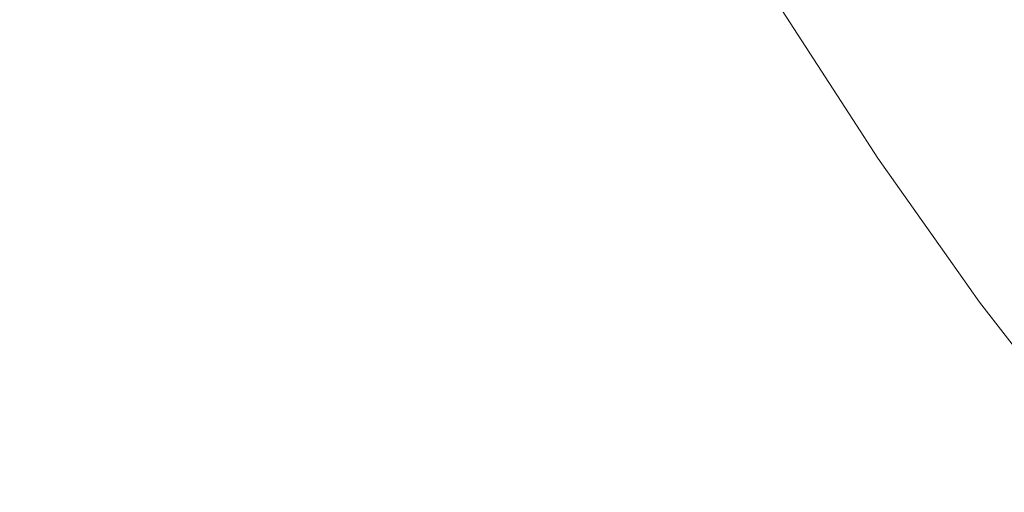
# Model space of a CAD drawing. Header units: centimetres. Extents: x -26.3 to 27.5, y 5.9 to 64.6.
# Tile 121 of 256: x -8.1936 to -8.1461, y 6.2721 to 6.2949. Entities that reach past the tile are written whole.
import ezdxf

# ---------------------------------------------------------------- set-up
doc = ezdxf.new("R2010")
doc.units = ezdxf.units.CM
doc.header["$LTSCALE"] = 2.54
doc.layers.add('Lucido design-1', color=7, linetype='Continuous')

# ---------------------------------------------------------------- blocks, each defined once
blk = doc.blocks.new('Gruppo-3-1')
at = {"color": 7, "linetype": 'Continuous', "lineweight": 9}
for points in [[(-25.986537, 7.600212, -743.114164), (-25.986537, 6.000212, -743.114164), (27.113463, 6.000212, -743.114164), (27.113463, 7.600212, -743.114164)], [(-25.986537, 7.600212, -779.214164), (-25.986537, 6.000212, -779.214164), (27.113463, 6.000212, -779.214164), (27.113463, 7.600212, -779.214164)]]:
    blk.add_3dface(points, dxfattribs=at)
for points, invisible_edges in [([(-8.175573, 6.29461, -743.869238), (-8.179885, 6.302728, -743.869238), (-8.177952, 6.303703, -743.865808), (-8.173684, 6.295666, -743.865808)], 15), ([(-8.175573, 6.29461, -779.969238), (-8.179885, 6.302728, -779.969238), (-8.177952, 6.303703, -779.965808), (-8.173684, 6.295666, -779.965808)], 15), ([(-8.177584, 6.293487, -743.87258), (-8.181942, 6.301691, -743.87258), (-8.179885, 6.302728, -743.869238), (-8.175573, 6.29461, -743.869238)], 15), ([(-8.177584, 6.293487, -779.97258), (-8.181942, 6.301691, -779.97258), (-8.179885, 6.302728, -779.969238), (-8.175573, 6.29461, -779.969238)], 15), ([(-8.158215, 6.294506, -743.83204), (-8.162546, 6.301887, -743.83204), (-8.16199, 6.302198, -743.828083), (-8.157672, 6.29484, -743.828083)], 15), ([(-8.158215, 6.294506, -779.93204), (-8.162546, 6.301887, -779.93204), (-8.16199, 6.302198, -779.928083), (-8.157672, 6.29484, -779.928083)], 15), ([(-8.157672, 6.29484, -743.828083), (-8.16199, 6.302198, -743.828083), (-8.161573, 6.302431, -743.824109), (-8.157265, 6.295091, -743.824109)], 15), ([(-8.157672, 6.29484, -779.928083), (-8.16199, 6.302198, -779.928083), (-8.161573, 6.302431, -779.924109), (-8.157265, 6.295091, -779.924109)], 15), ([(-8.179747, 6.292279, -743.875876), (-8.184154, 6.300576, -743.875876), (-8.181942, 6.301691, -743.87258), (-8.177584, 6.293487, -743.87258)], 15), ([(-8.179747, 6.292279, -779.975876), (-8.184154, 6.300576, -779.975876), (-8.181942, 6.301691, -779.97258), (-8.177584, 6.293487, -779.97258)], 15), ([(-8.158893, 6.294088, -743.835974), (-8.163242, 6.301499, -743.835974), (-8.162546, 6.301887, -743.83204), (-8.158215, 6.294506, -743.83204)], 15), ([(-8.158893, 6.294088, -779.935974), (-8.163242, 6.301499, -779.935974), (-8.162546, 6.301887, -779.93204), (-8.158215, 6.294506, -779.93204)], 15), ([(-8.143818, 6.293909, -743.570236), (-8.148188, 6.30068, -743.570236), (-8.146582, 6.301669, -743.566573), (-8.142255, 6.294965, -743.566573)], 15), ([(-8.143818, 6.293909, -779.670236), (-8.148188, 6.30068, -779.670236), (-8.146582, 6.301669, -779.666573), (-8.142255, 6.294965, -779.666573)], 15), ([(-8.159706, 6.293588, -743.839877), (-8.164076, 6.301033, -743.839877), (-8.163242, 6.301499, -743.835974), (-8.158893, 6.294088, -743.835974)], 15), ([(-8.159706, 6.293588, -779.939877), (-8.164076, 6.301033, -779.939877), (-8.163242, 6.301499, -779.935974), (-8.158893, 6.294088, -779.935974)], 15), ([(-8.181995, 6.291023, -743.879025), (-8.186453, 6.299417, -743.879025), (-8.184154, 6.300576, -743.875876), (-8.179747, 6.292279, -743.875876)], 15), ([(-8.181995, 6.291023, -779.979025), (-8.186453, 6.299417, -779.979025), (-8.184154, 6.300576, -779.975876), (-8.179747, 6.292279, -779.975876)], 15), ([(-8.160654, 6.293004, -743.843744), (-8.165047, 6.300491, -743.843744), (-8.164076, 6.301033, -743.839877), (-8.159706, 6.293588, -743.839877)], 15), ([(-8.160654, 6.293004, -779.943744), (-8.165047, 6.300491, -779.943744), (-8.164076, 6.301033, -779.939877), (-8.159706, 6.293588, -779.939877)], 15), ([(-8.145252, 6.292939, -743.573971), (-8.149662, 6.299772, -743.573971), (-8.148188, 6.30068, -743.570236), (-8.143818, 6.293909, -743.570236)], 15), ([(-8.145252, 6.292939, -779.673971), (-8.149662, 6.299772, -779.673971), (-8.148188, 6.30068, -779.670236), (-8.143818, 6.293909, -779.670236)], 15), ([(-8.161734, 6.292339, -743.847567), (-8.166155, 6.299872, -743.847567), (-8.165047, 6.300491, -743.843744), (-8.160654, 6.293004, -743.843744)], 15), ([(-8.161734, 6.292339, -779.947567), (-8.166155, 6.299872, -779.947567), (-8.165047, 6.300491, -779.943744), (-8.160654, 6.293004, -779.943744)], 15), ([(-8.162946, 6.291593, -743.851341), (-8.167397, 6.299178, -743.851341), (-8.166155, 6.299872, -743.847567), (-8.161734, 6.292339, -743.847567)], 15), ([(-8.162946, 6.291593, -779.951341), (-8.167397, 6.299178, -779.951341), (-8.166155, 6.299872, -779.947567), (-8.161734, 6.292339, -779.947567)], 15), ([(-8.146558, 6.292057, -743.57777), (-8.151004, 6.298946, -743.57777), (-8.149662, 6.299772, -743.573971), (-8.145252, 6.292939, -743.573971)], 15), ([(-8.146558, 6.292057, -779.67777), (-8.151004, 6.298946, -779.67777), (-8.149662, 6.299772, -779.673971), (-8.145252, 6.292939, -779.673971)], 15), ([(-8.184355, 6.289705, -743.882069), (-8.188867, 6.2982, -743.882069), (-8.186453, 6.299417, -743.879025), (-8.181995, 6.291023, -743.879025)], 15), ([(-8.184355, 6.289705, -779.982069), (-8.188867, 6.2982, -779.982069), (-8.186453, 6.299417, -779.979025), (-8.181995, 6.291023, -779.979025)], 15), ([(-8.164289, 6.290766, -743.855058), (-8.168774, 6.298409, -743.855058), (-8.167397, 6.299178, -743.851341), (-8.162946, 6.291593, -743.851341)], 15), ([(-8.164289, 6.290766, -779.955058), (-8.168774, 6.298409, -779.955058), (-8.167397, 6.299178, -779.951341), (-8.162946, 6.291593, -779.951341)], 15), ([(-8.147731, 6.291264, -743.581627), (-8.15221, 6.298203, -743.581627), (-8.151004, 6.298946, -743.57777), (-8.146558, 6.292057, -743.57777)], 15), ([(-8.147731, 6.291264, -779.681627), (-8.15221, 6.298203, -779.681627), (-8.151004, 6.298946, -779.67777), (-8.146558, 6.292057, -779.67777)], 15), ([(-8.186823, 6.288326, -743.885004), (-8.191392, 6.296927, -743.885004), (-8.188867, 6.2982, -743.882069), (-8.184355, 6.289705, -743.882069)], 15), ([(-8.186823, 6.288326, -779.985004), (-8.191392, 6.296927, -779.985004), (-8.188867, 6.2982, -779.982069), (-8.184355, 6.289705, -779.982069)], 15), ([(-8.16576, 6.289861, -743.858712), (-8.170282, 6.297566, -743.858712), (-8.168774, 6.298409, -743.855058), (-8.164289, 6.290766, -743.855058)], 15), ([(-8.16576, 6.289861, -779.958712), (-8.170282, 6.297566, -779.958712), (-8.168774, 6.298409, -779.955058), (-8.164289, 6.290766, -779.955058)], 15), ([(-8.148772, 6.290561, -743.585536), (-8.153279, 6.297545, -743.585536), (-8.15221, 6.298203, -743.581627), (-8.147731, 6.291264, -743.581627)], 15), ([(-8.148772, 6.290561, -779.685536), (-8.153279, 6.297545, -779.685536), (-8.15221, 6.298203, -779.681627), (-8.147731, 6.291264, -779.681627)], 15), ([(-8.167357, 6.288877, -743.862298), (-8.171919, 6.296652, -743.862298), (-8.170282, 6.297566, -743.858712), (-8.16576, 6.289861, -743.858712)], 15), ([(-8.167357, 6.288877, -779.962298), (-8.171919, 6.296652, -779.962298), (-8.170282, 6.297566, -779.958712), (-8.16576, 6.289861, -779.958712)], 15), ([(-8.149678, 6.289948, -743.589489), (-8.15421, 6.296972, -743.589489), (-8.153279, 6.297545, -743.585536), (-8.148772, 6.290561, -743.585536)], 15), ([(-8.149678, 6.289948, -779.689489), (-8.15421, 6.296972, -779.689489), (-8.153279, 6.297545, -779.685536), (-8.148772, 6.290561, -779.685536)], 15), ([(-8.189397, 6.286888, -743.887824), (-8.194024, 6.2956, -743.887824), (-8.191392, 6.296927, -743.885004), (-8.186823, 6.288326, -743.885004)], 15), ([(-8.189397, 6.286888, -779.987824), (-8.194024, 6.2956, -779.987824), (-8.191392, 6.296927, -779.985004), (-8.186823, 6.288326, -779.985004)], 15), ([(-8.150448, 6.289428, -743.593481), (-8.155002, 6.296484, -743.593481), (-8.15421, 6.296972, -743.589489), (-8.149678, 6.289948, -743.589489)], 15), ([(-8.150448, 6.289428, -779.693481), (-8.155002, 6.296484, -779.693481), (-8.15421, 6.296972, -779.689489), (-8.149678, 6.289948, -779.689489)], 15), ([(-8.169078, 6.287817, -743.865808), (-8.173684, 6.295666, -743.865808), (-8.171919, 6.296652, -743.862298), (-8.167357, 6.288877, -743.862298)], 15), ([(-8.169078, 6.287817, -779.965808), (-8.173684, 6.295666, -779.965808), (-8.171919, 6.296652, -779.962298), (-8.167357, 6.288877, -779.962298)], 15), ([(-8.151081, 6.289, -743.597503), (-8.155653, 6.296083, -743.597503), (-8.155002, 6.296484, -743.593481), (-8.150448, 6.289428, -743.593481)], 15), ([(-8.151081, 6.289, -779.697503), (-8.155653, 6.296083, -779.697503), (-8.155002, 6.296484, -779.693481), (-8.150448, 6.289428, -779.693481)], 15), ([(-8.151578, 6.288664, -743.60155), (-8.156163, 6.295769, -743.60155), (-8.155653, 6.296083, -743.597503), (-8.151081, 6.289, -743.597503)], 15), ([(-8.151578, 6.288664, -779.70155), (-8.156163, 6.295769, -779.70155), (-8.155653, 6.296083, -779.697503), (-8.151081, 6.289, -779.697503)], 15), ([(-8.192071, 6.285394, -743.890523), (-8.196759, 6.29422, -743.890523), (-8.194024, 6.2956, -743.887824), (-8.189397, 6.286888, -743.887824)], 15), ([(-8.192071, 6.285394, -779.990523), (-8.196759, 6.29422, -779.990523), (-8.194024, 6.2956, -779.987824), (-8.189397, 6.286888, -779.987824)], 15), ([(-8.170921, 6.286683, -743.869238), (-8.175573, 6.29461, -743.869238), (-8.173684, 6.295666, -743.865808), (-8.169078, 6.287817, -743.865808)], 15), ([(-8.170921, 6.286683, -779.969238), (-8.175573, 6.29461, -779.969238), (-8.173684, 6.295666, -779.965808), (-8.169078, 6.287817, -779.965808)], 15), ([(-8.152238, 6.288218, -743.613619), (-8.156842, 6.295351, -743.613619), (-8.156758, 6.295403, -743.609689), (-8.152156, 6.288273, -743.609689)], 15), ([(-8.152238, 6.288218, -779.713619), (-8.156842, 6.295351, -779.713619), (-8.156758, 6.295403, -779.709689), (-8.152156, 6.288273, -779.709689)], 15), ([(-8.152156, 6.288273, -743.609689), (-8.156758, 6.295403, -743.609689), (-8.156531, 6.295543, -743.605614), (-8.151936, 6.288422, -743.605614)], 15), ([(-8.152156, 6.288273, -779.709689), (-8.156758, 6.295403, -779.709689), (-8.156531, 6.295543, -779.705614), (-8.151936, 6.288422, -779.705614)], 15), ([(-8.151936, 6.288422, -743.605614), (-8.156531, 6.295543, -743.605614), (-8.156163, 6.295769, -743.60155), (-8.151578, 6.288664, -743.60155)], 15), ([(-8.151936, 6.288422, -779.705614), (-8.156531, 6.295543, -779.705614), (-8.156163, 6.295769, -779.70155), (-8.151578, 6.288664, -779.70155)], 15), ([(-8.153046, 6.287672, -743.828083), (-8.157672, 6.29484, -743.828083), (-8.157265, 6.295091, -743.824109), (-8.15265, 6.287939, -743.824109)], 15), ([(-8.153046, 6.287672, -779.928083), (-8.157672, 6.29484, -779.928083), (-8.157265, 6.295091, -779.924109), (-8.15265, 6.287939, -779.924109)], 15), ([(-8.15265, 6.287939, -743.824109), (-8.157265, 6.295091, -743.824109), (-8.156995, 6.295257, -743.820125), (-8.152387, 6.288117, -743.820125)], 15), ([(-8.15265, 6.287939, -779.924109), (-8.157265, 6.295091, -779.924109), (-8.156995, 6.295257, -779.920125), (-8.152387, 6.288117, -779.920125)], 15), ([(-8.152387, 6.288117, -743.820125), (-8.156995, 6.295257, -743.820125), (-8.15686, 6.29534, -743.816136), (-8.152255, 6.288206, -743.816136)], 15), ([(-8.152387, 6.288117, -779.920125), (-8.156995, 6.295257, -779.920125), (-8.15686, 6.29534, -779.916136), (-8.152255, 6.288206, -779.916136)], 15), ([(-8.152255, 6.288206, -743.816136), (-8.15686, 6.29534, -743.816136), (-8.156843, 6.295351, -743.814164), (-8.153444, 6.290083, -743.814164)], 11), ([(-8.152255, 6.288206, -779.916136), (-8.15686, 6.29534, -779.916136), (-8.156843, 6.295351, -779.914164), (-8.153444, 6.290083, -779.914164)], 11), ([(-8.156843, 6.295351, -743.614164), (-8.153444, 6.290083, -743.614164), (-8.153444, 6.290083, -743.814164), (-8.156843, 6.295351, -743.814164)], 10), ([(-8.153444, 6.290083, -743.614164), (-8.156843, 6.295351, -743.614164), (-8.156842, 6.295351, -743.613619), (-8.152238, 6.288218, -743.613619)], 14), ([(-8.156843, 6.295351, -779.714164), (-8.153444, 6.290083, -779.714164), (-8.153444, 6.290083, -779.914164), (-8.156843, 6.295351, -779.914164)], 10), ([(-8.153444, 6.290083, -779.714164), (-8.156843, 6.295351, -779.714164), (-8.156842, 6.295351, -779.713619), (-8.152238, 6.288218, -779.713619)], 14), ([(-8.172882, 6.285475, -743.87258), (-8.177584, 6.293487, -743.87258), (-8.175573, 6.29461, -743.869238), (-8.170921, 6.286683, -743.869238)], 15), ([(-8.172882, 6.285475, -779.97258), (-8.177584, 6.293487, -779.97258), (-8.175573, 6.29461, -779.969238), (-8.170921, 6.286683, -779.969238)], 15), ([(-8.154234, 6.286869, -743.835974), (-8.158893, 6.294088, -743.835974), (-8.158215, 6.294506, -743.83204), (-8.153574, 6.287315, -743.83204)], 15), ([(-8.154234, 6.286869, -779.935974), (-8.158893, 6.294088, -779.935974), (-8.158215, 6.294506, -779.93204), (-8.153574, 6.287315, -779.93204)], 15), ([(-8.153574, 6.287315, -743.83204), (-8.158215, 6.294506, -743.83204), (-8.157672, 6.29484, -743.828083), (-8.153046, 6.287672, -743.828083)], 15), ([(-8.153574, 6.287315, -779.93204), (-8.158215, 6.294506, -779.93204), (-8.157672, 6.29484, -779.928083), (-8.153046, 6.287672, -779.928083)], 15), ([(-8.194842, 6.283846, -743.893098), (-8.199593, 6.292791, -743.893098), (-8.196759, 6.29422, -743.890523), (-8.192071, 6.285394, -743.890523)], 15), ([(-8.194842, 6.283846, -779.993098), (-8.199593, 6.292791, -779.993098), (-8.196759, 6.29422, -779.990523), (-8.192071, 6.285394, -779.990523)], 15), ([(-8.155025, 6.286334, -743.839877), (-8.159706, 6.293588, -743.839877), (-8.158893, 6.294088, -743.835974), (-8.154234, 6.286869, -743.835974)], 15), ([(-8.155025, 6.286334, -779.939877), (-8.159706, 6.293588, -779.939877), (-8.158893, 6.294088, -779.935974), (-8.154234, 6.286869, -779.935974)], 15), ([(-8.174992, 6.284176, -743.875876), (-8.179747, 6.292279, -743.875876), (-8.177584, 6.293487, -743.87258), (-8.172882, 6.285475, -743.87258)], 15), ([(-8.174992, 6.284176, -779.975876), (-8.179747, 6.292279, -779.975876), (-8.177584, 6.293487, -779.97258), (-8.172882, 6.285475, -779.97258)], 15), ([(-8.155947, 6.285711, -743.843744), (-8.160654, 6.293004, -743.843744), (-8.159706, 6.293588, -743.839877), (-8.155025, 6.286334, -743.839877)], 15), ([(-8.155947, 6.285711, -779.943744), (-8.160654, 6.293004, -779.943744), (-8.159706, 6.293588, -779.939877), (-8.155025, 6.286334, -779.939877)], 15), ([(-8.156998, 6.285001, -743.847567), (-8.161734, 6.292339, -743.847567), (-8.160654, 6.293004, -743.843744), (-8.155947, 6.285711, -743.843744)], 15), ([(-8.156998, 6.285001, -779.947567), (-8.161734, 6.292339, -779.947567), (-8.160654, 6.293004, -779.943744), (-8.155947, 6.285711, -779.943744)], 15), ([(-8.141823, 6.285363, -743.57777), (-8.146558, 6.292057, -743.57777), (-8.145252, 6.292939, -743.573971), (-8.140557, 6.2863, -743.573971)], 15), ([(-8.141823, 6.285363, -779.67777), (-8.146558, 6.292057, -779.67777), (-8.145252, 6.292939, -779.673971), (-8.140557, 6.2863, -779.673971)], 15), ([(-8.177184, 6.282826, -743.879025), (-8.181995, 6.291023, -743.879025), (-8.179747, 6.292279, -743.875876), (-8.174992, 6.284176, -743.875876)], 15), ([(-8.177184, 6.282826, -779.979025), (-8.181995, 6.291023, -779.979025), (-8.179747, 6.292279, -779.975876), (-8.174992, 6.284176, -779.975876)], 15), ([(-8.158178, 6.284203, -743.851341), (-8.162946, 6.291593, -743.851341), (-8.161734, 6.292339, -743.847567), (-8.156998, 6.285001, -743.847567)], 15), ([(-8.158178, 6.284203, -779.951341), (-8.162946, 6.291593, -779.951341), (-8.161734, 6.292339, -779.947567), (-8.156998, 6.285001, -779.947567)], 15), ([(-8.142962, 6.284521, -743.581627), (-8.147731, 6.291264, -743.581627), (-8.146558, 6.292057, -743.57777), (-8.141823, 6.285363, -743.57777)], 15), ([(-8.142962, 6.284521, -779.681627), (-8.147731, 6.291264, -779.681627), (-8.146558, 6.292057, -779.67777), (-8.141823, 6.285363, -779.67777)], 15), ([(-8.159484, 6.283321, -743.855058), (-8.164289, 6.290766, -743.855058), (-8.162946, 6.291593, -743.851341), (-8.158178, 6.284203, -743.851341)], 15), ([(-8.159484, 6.283321, -779.955058), (-8.164289, 6.290766, -779.955058), (-8.162946, 6.291593, -779.951341), (-8.158178, 6.284203, -779.951341)], 15), ([(-8.143972, 6.283774, -743.585536), (-8.148772, 6.290561, -743.585536), (-8.147731, 6.291264, -743.581627), (-8.142962, 6.284521, -743.581627)], 15), ([(-8.143972, 6.283774, -779.685536), (-8.148772, 6.290561, -779.685536), (-8.147731, 6.291264, -779.681627), (-8.142962, 6.284521, -779.681627)], 15), ([(-8.179486, 6.281409, -743.882069), (-8.184355, 6.289705, -743.882069), (-8.181995, 6.291023, -743.879025), (-8.177184, 6.282826, -743.879025)], 15), ([(-8.179486, 6.281409, -779.982069), (-8.184355, 6.289705, -779.982069), (-8.181995, 6.291023, -779.979025), (-8.177184, 6.282826, -779.979025)], 15), ([(-8.160915, 6.282354, -743.858712), (-8.16576, 6.289861, -743.858712), (-8.164289, 6.290766, -743.855058), (-8.159484, 6.283321, -743.855058)], 15), ([(-8.160915, 6.282354, -779.958712), (-8.16576, 6.289861, -779.958712), (-8.164289, 6.290766, -779.955058), (-8.159484, 6.283321, -779.955058)], 15), ([(-8.144851, 6.283124, -743.589489), (-8.149678, 6.289948, -743.589489), (-8.148772, 6.290561, -743.585536), (-8.143972, 6.283774, -743.585536)], 15), ([(-8.144851, 6.283124, -779.689489), (-8.149678, 6.289948, -779.689489), (-8.148772, 6.290561, -779.685536), (-8.143972, 6.283774, -779.685536)], 15), ([(-8.181894, 6.279926, -743.885004), (-8.186823, 6.288326, -743.885004), (-8.184355, 6.289705, -743.882069), (-8.179486, 6.281409, -743.882069)], 15), ([(-8.181894, 6.279926, -779.985004), (-8.186823, 6.288326, -779.985004), (-8.184355, 6.289705, -779.982069), (-8.179486, 6.281409, -779.982069)], 15), ([(-8.162469, 6.281303, -743.862298), (-8.167357, 6.288877, -743.862298), (-8.16576, 6.289861, -743.858712), (-8.160915, 6.282354, -743.858712)], 15), ([(-8.162469, 6.281303, -779.962298), (-8.167357, 6.288877, -779.962298), (-8.16576, 6.289861, -779.958712), (-8.160915, 6.282354, -779.958712)], 15), ([(-8.153444, 6.290083, -743.814164), (-8.152239, 6.288217, -743.814164), (-8.152255, 6.288206, -743.816136)], 10), ([(-8.152239, 6.288217, -743.814164), (-8.153444, 6.290083, -743.814164), (-8.153444, 6.290083, -743.614164), (-8.152239, 6.288217, -743.614164)], 10), ([(-8.152238, 6.288218, -743.613619), (-8.152239, 6.288217, -743.614164), (-8.153444, 6.290083, -743.614164)], 9), ([(-8.153444, 6.290083, -779.914164), (-8.152239, 6.288217, -779.914164), (-8.152255, 6.288206, -779.916136)], 10), ([(-8.152239, 6.288217, -779.914164), (-8.153444, 6.290083, -779.914164), (-8.153444, 6.290083, -779.714164), (-8.152239, 6.288217, -779.714164)], 10), ([(-8.152238, 6.288218, -779.713619), (-8.152239, 6.288217, -779.714164), (-8.153444, 6.290083, -779.714164)], 9), ([(-8.145598, 6.282571, -743.593481), (-8.150448, 6.289428, -743.593481), (-8.149678, 6.289948, -743.589489), (-8.144851, 6.283124, -743.589489)], 15), ([(-8.145598, 6.282571, -779.693481), (-8.150448, 6.289428, -779.693481), (-8.149678, 6.289948, -779.689489), (-8.144851, 6.283124, -779.689489)], 15), ([(-8.146213, 6.282116, -743.597503), (-8.151081, 6.289, -743.597503), (-8.150448, 6.289428, -743.593481), (-8.145598, 6.282571, -743.593481)], 15), ([(-8.146213, 6.282116, -779.697503), (-8.151081, 6.289, -779.697503), (-8.150448, 6.289428, -779.693481), (-8.145598, 6.282571, -779.693481)], 15), ([(-8.164143, 6.280171, -743.865808), (-8.169078, 6.287817, -743.865808), (-8.167357, 6.288877, -743.862298), (-8.162469, 6.281303, -743.862298)], 15), ([(-8.164143, 6.280171, -779.965808), (-8.169078, 6.287817, -779.965808), (-8.167357, 6.288877, -779.962298), (-8.162469, 6.281303, -779.962298)], 15), ([(-8.146695, 6.28176, -743.60155), (-8.151578, 6.288664, -743.60155), (-8.151081, 6.289, -743.597503), (-8.146213, 6.282116, -743.597503)], 15), ([(-8.146695, 6.28176, -779.70155), (-8.151578, 6.288664, -779.70155), (-8.151081, 6.289, -779.697503), (-8.146213, 6.282116, -779.697503)], 15), ([(-8.184405, 6.27838, -743.887824), (-8.189397, 6.286888, -743.887824), (-8.186823, 6.288326, -743.885004), (-8.181894, 6.279926, -743.885004)], 15), ([(-8.184405, 6.27838, -779.987824), (-8.189397, 6.286888, -779.987824), (-8.186823, 6.288326, -779.985004), (-8.181894, 6.279926, -779.985004)], 15), ([(-8.147336, 6.281286, -743.613619), (-8.152238, 6.288218, -743.613619), (-8.152156, 6.288273, -743.609689), (-8.147256, 6.281345, -743.609689)], 15), ([(-8.147336, 6.281286, -779.713619), (-8.152238, 6.288218, -779.713619), (-8.152156, 6.288273, -779.709689), (-8.147256, 6.281345, -779.709689)], 15), ([(-8.147256, 6.281345, -743.609689), (-8.152156, 6.288273, -743.609689), (-8.151936, 6.288422, -743.605614), (-8.147042, 6.281503, -743.605614)], 15), ([(-8.147256, 6.281345, -779.709689), (-8.152156, 6.288273, -779.709689), (-8.151936, 6.288422, -779.705614), (-8.147042, 6.281503, -779.705614)], 15), ([(-8.147042, 6.281503, -743.605614), (-8.151936, 6.288422, -743.605614), (-8.151578, 6.288664, -743.60155), (-8.146695, 6.28176, -743.60155)], 15), ([(-8.147042, 6.281503, -779.705614), (-8.151936, 6.288422, -779.705614), (-8.151578, 6.288664, -779.70155), (-8.146695, 6.28176, -779.70155)], 15), ([(-8.165936, 6.278959, -743.869238), (-8.170921, 6.286683, -743.869238), (-8.169078, 6.287817, -743.865808), (-8.164143, 6.280171, -743.865808)], 15), ([(-8.165936, 6.278959, -779.969238), (-8.170921, 6.286683, -779.969238), (-8.169078, 6.287817, -779.965808), (-8.164143, 6.280171, -779.965808)], 15), ([(-8.148119, 6.280707, -743.828083), (-8.153046, 6.287672, -743.828083), (-8.15265, 6.287939, -743.824109), (-8.147735, 6.280991, -743.824109)], 15), ([(-8.148119, 6.280707, -779.928083), (-8.153046, 6.287672, -779.928083), (-8.15265, 6.287939, -779.924109), (-8.147735, 6.280991, -779.924109)], 15), ([(-8.147735, 6.280991, -743.824109), (-8.15265, 6.287939, -743.824109), (-8.152387, 6.288117, -743.820125), (-8.14748, 6.28118, -743.820125)], 15), ([(-8.147735, 6.280991, -779.924109), (-8.15265, 6.287939, -779.924109), (-8.152387, 6.288117, -779.920125), (-8.14748, 6.28118, -779.920125)], 15), ([(-8.14748, 6.28118, -743.820125), (-8.152387, 6.288117, -743.820125), (-8.152255, 6.288206, -743.816136), (-8.147352, 6.281274, -743.816136)], 15), ([(-8.14748, 6.28118, -779.920125), (-8.152387, 6.288117, -779.920125), (-8.152255, 6.288206, -779.916136), (-8.147352, 6.281274, -779.916136)], 15), ([(-8.147352, 6.281274, -743.816136), (-8.152255, 6.288206, -743.816136), (-8.152239, 6.288217, -743.814164), (-8.148835, 6.283403, -743.814164)], 11), ([(-8.147352, 6.281274, -779.916136), (-8.152255, 6.288206, -779.916136), (-8.152239, 6.288217, -779.914164), (-8.148835, 6.283403, -779.914164)], 11), ([(-8.148835, 6.283403, -743.614164), (-8.152239, 6.288217, -743.614164), (-8.152238, 6.288218, -743.613619), (-8.147336, 6.281286, -743.613619)], 14), ([(-8.148835, 6.283403, -779.714164), (-8.152239, 6.288217, -779.714164), (-8.152238, 6.288218, -779.713619), (-8.147336, 6.281286, -779.713619)], 14), ([(-8.152239, 6.288217, -743.614164), (-8.148835, 6.283403, -743.614164), (-8.148835, 6.283403, -743.814164), (-8.152239, 6.288217, -743.814164)], 10), ([(-8.152239, 6.288217, -779.714164), (-8.148835, 6.283403, -779.714164), (-8.148835, 6.283403, -779.914164), (-8.152239, 6.288217, -779.914164)], 10), ([(-8.149272, 6.279854, -743.835974), (-8.154234, 6.286869, -743.835974), (-8.153574, 6.287315, -743.83204), (-8.148632, 6.280328, -743.83204)], 15), ([(-8.149272, 6.279854, -779.935974), (-8.154234, 6.286869, -779.935974), (-8.153574, 6.287315, -779.93204), (-8.148632, 6.280328, -779.93204)], 15), ([(-8.148632, 6.280328, -743.83204), (-8.153574, 6.287315, -743.83204), (-8.153046, 6.287672, -743.828083), (-8.148119, 6.280707, -743.828083)], 15), ([(-8.148632, 6.280328, -779.93204), (-8.153574, 6.287315, -779.93204), (-8.153046, 6.287672, -779.928083), (-8.148119, 6.280707, -779.928083)], 15), ([(-8.187013, 6.276774, -743.890523), (-8.192071, 6.285394, -743.890523), (-8.189397, 6.286888, -743.887824), (-8.184405, 6.27838, -743.887824)], 15), ([(-8.187013, 6.276774, -779.990523), (-8.192071, 6.285394, -779.990523), (-8.189397, 6.286888, -779.987824), (-8.184405, 6.27838, -779.987824)], 15), ([(-8.15004, 6.279286, -743.839877), (-8.155025, 6.286334, -743.839877), (-8.154234, 6.286869, -743.835974), (-8.149272, 6.279854, -743.835974)], 15), ([(-8.15004, 6.279286, -779.939877), (-8.155025, 6.286334, -779.939877), (-8.154234, 6.286869, -779.935974), (-8.149272, 6.279854, -779.935974)], 15), ([(-8.167845, 6.277669, -743.87258), (-8.172882, 6.285475, -743.87258), (-8.170921, 6.286683, -743.869238), (-8.165936, 6.278959, -743.869238)], 15), ([(-8.167845, 6.277669, -779.97258), (-8.172882, 6.285475, -779.97258), (-8.170921, 6.286683, -779.969238), (-8.165936, 6.278959, -779.969238)], 15), ([(-8.150935, 6.278624, -743.843744), (-8.155947, 6.285711, -743.843744), (-8.155025, 6.286334, -743.839877), (-8.15004, 6.279286, -743.839877)], 15), ([(-8.150935, 6.278624, -779.943744), (-8.155947, 6.285711, -779.943744), (-8.155025, 6.286334, -779.939877), (-8.15004, 6.279286, -779.939877)], 15), ([(-8.189716, 6.27511, -743.893098), (-8.194842, 6.283846, -743.893098), (-8.192071, 6.285394, -743.890523), (-8.187013, 6.276774, -743.890523)], 15), ([(-8.189716, 6.27511, -779.993098), (-8.194842, 6.283846, -779.993098), (-8.192071, 6.285394, -779.990523), (-8.187013, 6.276774, -779.990523)], 15), ([(-8.169897, 6.276282, -743.875876), (-8.174992, 6.284176, -743.875876), (-8.172882, 6.285475, -743.87258), (-8.167845, 6.277669, -743.87258)], 15), ([(-8.169897, 6.276282, -779.975876), (-8.174992, 6.284176, -779.975876), (-8.172882, 6.285475, -779.97258), (-8.167845, 6.277669, -779.97258)], 15), ([(-8.151955, 6.27787, -743.847567), (-8.156998, 6.285001, -743.847567), (-8.155947, 6.285711, -743.843744), (-8.150935, 6.278624, -743.843744)], 15), ([(-8.151955, 6.27787, -779.947567), (-8.156998, 6.285001, -779.947567), (-8.155947, 6.285711, -779.943744), (-8.150935, 6.278624, -779.943744)], 15), ([(-8.153099, 6.277023, -743.851341), (-8.158178, 6.284203, -743.851341), (-8.156998, 6.285001, -743.847567), (-8.151955, 6.27787, -743.847567)], 15), ([(-8.153099, 6.277023, -779.951341), (-8.158178, 6.284203, -779.951341), (-8.156998, 6.285001, -779.947567), (-8.151955, 6.27787, -779.947567)], 15), ([(-8.172031, 6.27484, -743.879025), (-8.177184, 6.282826, -743.879025), (-8.174992, 6.284176, -743.875876), (-8.169897, 6.276282, -743.875876)], 15), ([(-8.172031, 6.27484, -779.979025), (-8.177184, 6.282826, -779.979025), (-8.174992, 6.284176, -779.975876), (-8.169897, 6.276282, -779.975876)], 15), ([(-8.154367, 6.276086, -743.855058), (-8.159484, 6.283321, -743.855058), (-8.158178, 6.284203, -743.851341), (-8.153099, 6.277023, -743.851341)], 15), ([(-8.154367, 6.276086, -779.955058), (-8.159484, 6.283321, -779.955058), (-8.158178, 6.284203, -779.951341), (-8.153099, 6.277023, -779.951341)], 15), ([(-8.192509, 6.27339, -743.895543), (-8.197706, 6.282246, -743.895543), (-8.194842, 6.283846, -743.893098), (-8.189716, 6.27511, -743.893098)], 15), ([(-8.192509, 6.27339, -779.995543), (-8.197706, 6.282246, -779.995543), (-8.194842, 6.283846, -779.993098), (-8.189716, 6.27511, -779.993098)], 15), ([(-8.155755, 6.275059, -743.858712), (-8.160915, 6.282354, -743.858712), (-8.159484, 6.283321, -743.855058), (-8.154367, 6.276086, -743.855058)], 15), ([(-8.155755, 6.275059, -779.958712), (-8.160915, 6.282354, -779.958712), (-8.159484, 6.283321, -779.955058), (-8.154367, 6.276086, -779.955058)], 15), ([(-8.148835, 6.283403, -743.814164), (-8.147337, 6.281285, -743.814164), (-8.147352, 6.281274, -743.816136)], 10), ([(-8.147337, 6.281285, -743.814164), (-8.148835, 6.283403, -743.814164), (-8.148835, 6.283403, -743.614164), (-8.147337, 6.281285, -743.614164)], 10), ([(-8.147336, 6.281286, -743.613619), (-8.147337, 6.281285, -743.614164), (-8.148835, 6.283403, -743.614164)], 9), ([(-8.148835, 6.283403, -779.914164), (-8.147337, 6.281285, -779.914164), (-8.147352, 6.281274, -779.916136)], 10), ([(-8.147337, 6.281285, -779.914164), (-8.148835, 6.283403, -779.914164), (-8.148835, 6.283403, -779.714164), (-8.147337, 6.281285, -779.714164)], 10), ([(-8.147336, 6.281286, -779.713619), (-8.147337, 6.281285, -779.714164), (-8.148835, 6.283403, -779.714164)], 9), ([(-8.17427, 6.273327, -743.882069), (-8.179486, 6.281409, -743.882069), (-8.177184, 6.282826, -743.879025), (-8.172031, 6.27484, -743.879025)], 15), ([(-8.17427, 6.273327, -779.982069), (-8.179486, 6.281409, -779.982069), (-8.177184, 6.282826, -779.979025), (-8.172031, 6.27484, -779.979025)], 15), ([(-8.141057, 6.275446, -743.597503), (-8.146213, 6.282116, -743.597503), (-8.145598, 6.282571, -743.593481), (-8.140462, 6.275926, -743.593481)], 15), ([(-8.141057, 6.275446, -779.697503), (-8.146213, 6.282116, -779.697503), (-8.145598, 6.282571, -779.693481), (-8.140462, 6.275926, -779.693481)], 15), ([(-8.195387, 6.271618, -743.897854), (-8.200656, 6.280598, -743.897854), (-8.197706, 6.282246, -743.895543), (-8.192509, 6.27339, -743.895543)], 15), ([(-8.195387, 6.271618, -779.997854), (-8.200656, 6.280598, -779.997854), (-8.197706, 6.282246, -779.995543), (-8.192509, 6.27339, -779.995543)], 15), ([(-8.157263, 6.273944, -743.862298), (-8.162469, 6.281303, -743.862298), (-8.160915, 6.282354, -743.858712), (-8.155755, 6.275059, -743.858712)], 15), ([(-8.157263, 6.273944, -779.962298), (-8.162469, 6.281303, -779.962298), (-8.160915, 6.282354, -779.958712), (-8.155755, 6.275059, -779.958712)], 15), ([(-8.141523, 6.27507, -743.60155), (-8.146695, 6.28176, -743.60155), (-8.146213, 6.282116, -743.597503), (-8.141057, 6.275446, -743.597503)], 15), ([(-8.141523, 6.27507, -779.70155), (-8.146695, 6.28176, -779.70155), (-8.146213, 6.282116, -779.697503), (-8.141057, 6.275446, -779.697503)], 15), ([(-8.14186, 6.274798, -743.605614), (-8.147042, 6.281503, -743.605614), (-8.146695, 6.28176, -743.60155), (-8.141523, 6.27507, -743.60155)], 15), ([(-8.14186, 6.274798, -779.705614), (-8.147042, 6.281503, -779.705614), (-8.146695, 6.28176, -779.70155), (-8.141523, 6.27507, -779.70155)], 15), ([(-8.176613, 6.271743, -743.885004), (-8.181894, 6.279926, -743.885004), (-8.179486, 6.281409, -743.882069), (-8.17427, 6.273327, -743.882069)], 15), ([(-8.176613, 6.271743, -779.985004), (-8.181894, 6.279926, -779.985004), (-8.179486, 6.281409, -779.982069), (-8.17427, 6.273327, -779.982069)], 15), ([(-8.158889, 6.272742, -743.865808), (-8.164143, 6.280171, -743.865808), (-8.162469, 6.281303, -743.862298), (-8.157263, 6.273944, -743.862298)], 15), ([(-8.158889, 6.272742, -779.965808), (-8.164143, 6.280171, -779.965808), (-8.162469, 6.281303, -779.962298), (-8.157263, 6.273944, -779.962298)], 15), ([(-8.14253, 6.274257, -743.824109), (-8.147735, 6.280991, -743.824109), (-8.14748, 6.28118, -743.820125), (-8.142283, 6.274456, -743.820125)], 15), ([(-8.14253, 6.274257, -779.924109), (-8.147735, 6.280991, -779.924109), (-8.14748, 6.28118, -779.920125), (-8.142283, 6.274456, -779.920125)], 15), ([(-8.142283, 6.274456, -743.820125), (-8.14748, 6.28118, -743.820125), (-8.147352, 6.281274, -743.816136), (-8.14216, 6.274556, -743.816136)], 15), ([(-8.142283, 6.274456, -779.920125), (-8.14748, 6.28118, -779.920125), (-8.147352, 6.281274, -779.916136), (-8.14216, 6.274556, -779.916136)], 15), ([(-8.14216, 6.274556, -743.816136), (-8.147352, 6.281274, -743.816136), (-8.147337, 6.281285, -743.814164), (-8.14388, 6.276813, -743.814164)], 11), ([(-8.14216, 6.274556, -779.916136), (-8.147352, 6.281274, -779.916136), (-8.147337, 6.281285, -779.914164), (-8.14388, 6.276813, -779.914164)], 11), ([(-8.14388, 6.276813, -743.614164), (-8.147337, 6.281285, -743.614164), (-8.147336, 6.281286, -743.613619), (-8.142143, 6.274569, -743.613619)], 14), ([(-8.14388, 6.276813, -779.714164), (-8.147337, 6.281285, -779.714164), (-8.147336, 6.281286, -779.713619), (-8.142143, 6.274569, -779.713619)], 14), ([(-8.147337, 6.281285, -743.614164), (-8.14388, 6.276813, -743.614164), (-8.14388, 6.276813, -743.814164), (-8.147337, 6.281285, -743.814164)], 10), ([(-8.147337, 6.281285, -779.714164), (-8.14388, 6.276813, -779.714164), (-8.14388, 6.276813, -779.914164), (-8.147337, 6.281285, -779.914164)], 10), ([(-8.142143, 6.274569, -743.613619), (-8.147336, 6.281286, -743.613619), (-8.147256, 6.281345, -743.609689), (-8.142067, 6.274631, -743.609689)], 15), ([(-8.142143, 6.274569, -779.713619), (-8.147336, 6.281286, -779.713619), (-8.147256, 6.281345, -779.709689), (-8.142067, 6.274631, -779.709689)], 15), ([(-8.142067, 6.274631, -743.609689), (-8.147256, 6.281345, -743.609689), (-8.147042, 6.281503, -743.605614), (-8.14186, 6.274798, -743.605614)], 15), ([(-8.142067, 6.274631, -779.709689), (-8.147256, 6.281345, -779.709689), (-8.147042, 6.281503, -779.705614), (-8.14186, 6.274798, -779.705614)], 15), ([(-8.143398, 6.273556, -743.83204), (-8.148632, 6.280328, -743.83204), (-8.148119, 6.280707, -743.828083), (-8.142902, 6.273956, -743.828083)], 15), ([(-8.143398, 6.273556, -779.93204), (-8.148632, 6.280328, -779.93204), (-8.148119, 6.280707, -779.928083), (-8.142902, 6.273956, -779.928083)], 15), ([(-8.142902, 6.273956, -743.828083), (-8.148119, 6.280707, -743.828083), (-8.147735, 6.280991, -743.824109), (-8.14253, 6.274257, -743.824109)], 15), ([(-8.142902, 6.273956, -779.928083), (-8.148119, 6.280707, -779.928083), (-8.147735, 6.280991, -779.924109), (-8.14253, 6.274257, -779.924109)], 15), ([(-8.144018, 6.273056, -743.835974), (-8.149272, 6.279854, -743.835974), (-8.148632, 6.280328, -743.83204), (-8.143398, 6.273556, -743.83204)], 15), ([(-8.144018, 6.273056, -779.935974), (-8.149272, 6.279854, -779.935974), (-8.148632, 6.280328, -779.93204), (-8.143398, 6.273556, -779.93204)], 15), ([(-8.179056, 6.270092, -743.887824), (-8.184405, 6.27838, -743.887824), (-8.181894, 6.279926, -743.885004), (-8.176613, 6.271743, -743.885004)], 15), ([(-8.179056, 6.270092, -779.987824), (-8.184405, 6.27838, -779.987824), (-8.181894, 6.279926, -779.985004), (-8.176613, 6.271743, -779.985004)], 15), ([(-8.160629, 6.271455, -743.869238), (-8.165936, 6.278959, -743.869238), (-8.164143, 6.280171, -743.865808), (-8.158889, 6.272742, -743.865808)], 15), ([(-8.160629, 6.271455, -779.969238), (-8.165936, 6.278959, -779.969238), (-8.164143, 6.280171, -779.965808), (-8.158889, 6.272742, -779.965808)], 15), ([(-8.144761, 6.272456, -743.839877), (-8.15004, 6.279286, -743.839877), (-8.149272, 6.279854, -743.835974), (-8.144018, 6.273056, -743.835974)], 15), ([(-8.144761, 6.272456, -779.939877), (-8.15004, 6.279286, -779.939877), (-8.149272, 6.279854, -779.935974), (-8.144018, 6.273056, -779.935974)], 15), ([(-8.145626, 6.271757, -743.843744), (-8.150935, 6.278624, -743.843744), (-8.15004, 6.279286, -743.839877), (-8.144761, 6.272456, -743.839877)], 15), ([(-8.145626, 6.271757, -779.943744), (-8.150935, 6.278624, -779.943744), (-8.15004, 6.279286, -779.939877), (-8.144761, 6.272456, -779.939877)], 15), ([(-8.162481, 6.270085, -743.87258), (-8.167845, 6.277669, -743.87258), (-8.165936, 6.278959, -743.869238), (-8.160629, 6.271455, -743.869238)], 15), ([(-8.162481, 6.270085, -779.97258), (-8.167845, 6.277669, -779.97258), (-8.165936, 6.278959, -779.969238), (-8.160629, 6.271455, -779.969238)], 15), ([(-8.181594, 6.268377, -743.890523), (-8.187013, 6.276774, -743.890523), (-8.184405, 6.27838, -743.887824), (-8.179056, 6.270092, -743.887824)], 15), ([(-8.181594, 6.268377, -779.990523), (-8.187013, 6.276774, -779.990523), (-8.184405, 6.27838, -779.987824), (-8.179056, 6.270092, -779.987824)], 15), ([(-8.146613, 6.27096, -743.847567), (-8.151955, 6.27787, -743.847567), (-8.150935, 6.278624, -743.843744), (-8.145626, 6.271757, -743.843744)], 15), ([(-8.146613, 6.27096, -779.947567), (-8.151955, 6.27787, -779.947567), (-8.150935, 6.278624, -779.943744), (-8.145626, 6.271757, -779.943744)], 15), ([(-8.147721, 6.270065, -743.851341), (-8.153099, 6.277023, -743.851341), (-8.151955, 6.27787, -743.847567), (-8.146613, 6.27096, -743.847567)], 15), ([(-8.147721, 6.270065, -779.951341), (-8.153099, 6.277023, -779.951341), (-8.151955, 6.27787, -779.947567), (-8.146613, 6.27096, -779.947567)], 15), ([(-8.164472, 6.268612, -743.875876), (-8.169897, 6.276282, -743.875876), (-8.167845, 6.277669, -743.87258), (-8.162481, 6.270085, -743.87258)], 15), ([(-8.164472, 6.268612, -779.975876), (-8.169897, 6.276282, -779.975876), (-8.167845, 6.277669, -779.97258), (-8.162481, 6.270085, -779.97258)], 15), ([(-8.148948, 6.269075, -743.855058), (-8.154367, 6.276086, -743.855058), (-8.153099, 6.277023, -743.851341), (-8.147721, 6.270065, -743.851341)], 15), ([(-8.148948, 6.269075, -779.955058), (-8.154367, 6.276086, -779.955058), (-8.153099, 6.277023, -779.951341), (-8.147721, 6.270065, -779.951341)], 15), ([(-8.184223, 6.2666, -743.893098), (-8.189716, 6.27511, -743.893098), (-8.187013, 6.276774, -743.890523), (-8.181594, 6.268377, -743.890523)], 15), ([(-8.184223, 6.2666, -779.993098), (-8.189716, 6.27511, -779.993098), (-8.187013, 6.276774, -779.990523), (-8.181594, 6.268377, -779.990523)], 15), ([(-8.166543, 6.267081, -743.879025), (-8.172031, 6.27484, -743.879025), (-8.169897, 6.276282, -743.875876), (-8.164472, 6.268612, -743.875876)], 15), ([(-8.166543, 6.267081, -779.979025), (-8.172031, 6.27484, -779.979025), (-8.169897, 6.276282, -779.975876), (-8.164472, 6.268612, -779.975876)], 15), ([(-8.150291, 6.26799, -743.858712), (-8.155755, 6.275059, -743.858712), (-8.154367, 6.276086, -743.855058), (-8.148948, 6.269075, -743.855058)], 15), ([(-8.150291, 6.26799, -779.958712), (-8.155755, 6.275059, -779.958712), (-8.154367, 6.276086, -779.955058), (-8.148948, 6.269075, -779.955058)], 15), ([(-8.186941, 6.264763, -743.895543), (-8.192509, 6.27339, -743.895543), (-8.189716, 6.27511, -743.893098), (-8.184223, 6.2666, -743.893098)], 15), ([(-8.186941, 6.264763, -779.995543), (-8.192509, 6.27339, -779.995543), (-8.189716, 6.27511, -779.993098), (-8.184223, 6.2666, -779.993098)], 15), ([(-8.151751, 6.266812, -743.862298), (-8.157263, 6.273944, -743.862298), (-8.155755, 6.275059, -743.858712), (-8.150291, 6.26799, -743.858712)], 15), ([(-8.151751, 6.266812, -779.962298), (-8.157263, 6.273944, -779.962298), (-8.155755, 6.275059, -779.958712), (-8.150291, 6.26799, -779.958712)], 15), ([(-8.168716, 6.265473, -743.882069), (-8.17427, 6.273327, -743.882069), (-8.172031, 6.27484, -743.879025), (-8.166543, 6.267081, -743.879025)], 15), ([(-8.168716, 6.265473, -779.982069), (-8.17427, 6.273327, -779.982069), (-8.172031, 6.27484, -779.979025), (-8.166543, 6.267081, -779.979025)], 15), ([(-8.153323, 6.265542, -743.865808), (-8.158889, 6.272742, -743.865808), (-8.157263, 6.273944, -743.862298), (-8.151751, 6.266812, -743.862298)], 15), ([(-8.153323, 6.265542, -779.965808), (-8.158889, 6.272742, -779.965808), (-8.157263, 6.273944, -779.962298), (-8.151751, 6.266812, -779.962298)], 15), ([(-8.189741, 6.26287, -743.897854), (-8.195387, 6.271618, -743.897854), (-8.192509, 6.27339, -743.895543), (-8.186941, 6.264763, -743.895543)], 15), ([(-8.189741, 6.26287, -779.997854), (-8.195387, 6.271618, -779.997854), (-8.192509, 6.27339, -779.995543), (-8.186941, 6.264763, -779.995543)], 15), ([(-8.17099, 6.263792, -743.885004), (-8.176613, 6.271743, -743.885004), (-8.17427, 6.273327, -743.882069), (-8.168716, 6.265473, -743.882069)], 15), ([(-8.17099, 6.263792, -779.985004), (-8.176613, 6.271743, -779.985004), (-8.17427, 6.273327, -779.982069), (-8.168716, 6.265473, -779.982069)], 15), ([(-8.155007, 6.264182, -743.869238), (-8.160629, 6.271455, -743.869238), (-8.158889, 6.272742, -743.865808), (-8.153323, 6.265542, -743.865808)], 15), ([(-8.155007, 6.264182, -779.969238), (-8.160629, 6.271455, -779.969238), (-8.158889, 6.272742, -779.965808), (-8.153323, 6.265542, -779.965808)], 15)]:
    blk.add_3dface(points, dxfattribs=dict(at, invisible_edges=invisible_edges))
blk = doc.blocks.new('Gruppo-4-1')
at = {"color": 7}
blk.add_blockref('Gruppo-3-1', (0, 0), dxfattribs=at)

msp = doc.modelspace()

# ---------------------------------------------------------------- block references
at = {"layer": 'Lucido design-1', "color": 7}
msp.add_blockref('Gruppo-4-1', (0, 0), dxfattribs=at)

doc.saveas('drawing.dxf')
